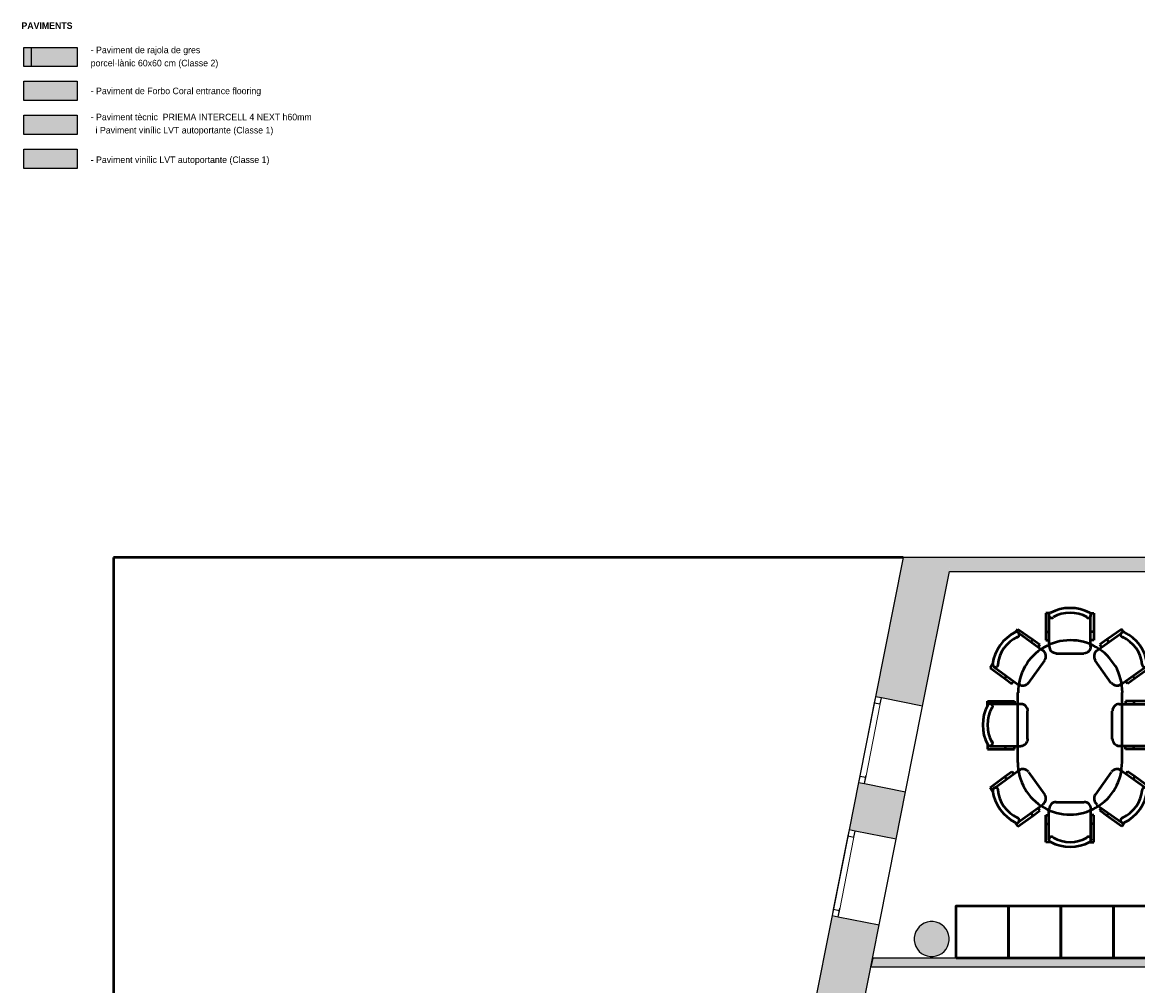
# Model space of a CAD drawing. Header units: metres. Extents: x -1 to 427, y -6 to 34.
# Tile 3 of 12: x 391 to 403, y 23 to 34. Entities that reach past the tile are written whole.
import ezdxf

# ---------------------------------------------------------------- set-up
doc = ezdxf.new("R2010")
doc.units = ezdxf.units.M
doc.linetypes.add('CONTINUA', pattern=[0])
doc.linetypes.add('PUNKT', pattern=[6.35, 0, -6.35])
for name, color, linetype, lineweight in [('3D P5 MURS', 7, 'CONTINUA', 25), ('3D P5 MURS NOUS', 7, 'CONTINUA', 25), ('3D P5 PILAR', 7, 'CONTINUA', 25), ('LEGENDA MATERIAL PAVIMENT NOU', 7, 'CONTINUA', 25), ('P5 ESCALA 2D', 7, 'CONTINUA', 25), ('P5 MOBLES', 7, 'CONTINUA', 25)]:
    doc.layers.add(name, color=color, linetype=linetype, lineweight=lineweight)
doc.styles.add('Century Gothic', font='txt')
pattern_1 = [(0, (1.5, 1.5), (0.75, 0.75), [0.75, -0.75]), (90, (1.5, 1.5), (-0.75, 0.75), [0.75, -0.75])]

# ---------------------------------------------------------------- blocks, each defined once
blk = doc.blocks.new('_CLOSEDFILLED')
at = {"color": 0, "linetype": 'ByBlock', "lineweight": -2}
blk.add_solid([(-1, 0), (0, 0), (-1, 0)], dxfattribs=at)
blk = doc.blocks.new('OBJETO_COMPLEJO_39')
at = {"layer": 'P5 MOBLES', "color": 202, "linetype": 'CONTINUA', "lineweight": 50, "transparency": 33554687}
for p, q in [((402.415, 27.59), (402.364, 27.59)), ((402.364, 27.59), (402.364, 27.378)), ((402.864, 27.59), (402.914, 27.59)), ((402.914, 27.59), (402.914, 27.378)), ((402.398, 27.565), (402.398, 27.209)), ((402.876, 27.209), (402.876, 27.565)), ((402.013, 27.37), (402.042, 27.408)), ((402.042, 27.408), (402.216, 27.29)), ((402.33, 27.158), (402.047, 27.366)), ((402.364, 27.378), (402.398, 27.378)), ((402.364, 27.378), (402.364, 27.281)), ((402.914, 27.378), (402.876, 27.378)), ((402.914, 27.378), (402.914, 27.281)), ((402.944, 27.158), (403.232, 27.366)), ((403.232, 27.408), (403.062, 27.29)), ((403.261, 27.37), (403.232, 27.408)), ((402.216, 27.29), (402.195, 27.26)), ((402.216, 27.29), (402.296, 27.23)), ((402.296, 27.23), (402.275, 27.201)), ((402.292, 27.226), (402.279, 27.205)), ((402.364, 27.281), (402.398, 27.281)), ((402.914, 27.281), (402.876, 27.281)), ((402.91, 27.281), (402.885, 27.281)), ((403.062, 27.29), (402.982, 27.23)), ((402.982, 27.23), (402.999, 27.201)), ((402.982, 27.226), (402.999, 27.205)), ((403.062, 27.29), (403.084, 27.26)), ((402.478, 27.129), (402.8, 27.129)), ((401.754, 27.006), (401.725, 26.964)), ((401.725, 26.964), (401.894, 26.841)), ((401.767, 26.976), (402.051, 26.769)), ((402.165, 26.79), (402.351, 27.048)), ((403.113, 26.79), (402.927, 27.048)), ((403.511, 26.976), (403.223, 26.769)), ((403.554, 26.964), (403.384, 26.841)), ((403.524, 27.006), (403.554, 26.964)), ((401.894, 26.841), (401.915, 26.87)), ((401.894, 26.841), (401.975, 26.782)), ((403.384, 26.841), (403.3, 26.782)), ((403.384, 26.841), (403.363, 26.87)), ((401.975, 26.782), (401.996, 26.811)), ((403.3, 26.782), (403.283, 26.811)), ((401.695, 26.532), (401.695, 26.583)), ((401.695, 26.583), (401.903, 26.583)), ((401.903, 26.583), (401.903, 26.549)), ((401.903, 26.583), (402.004, 26.583)), ((402.004, 26.583), (402.004, 26.549)), ((402.004, 26.578), (402.004, 26.553)), ((402.038, 26.68), (402.038, 25.88)), ((403.236, 25.88), (403.236, 26.68)), ((403.372, 26.583), (403.274, 26.583)), ((403.274, 26.583), (403.274, 26.549)), ((403.274, 26.578), (403.274, 26.553)), ((403.372, 26.583), (403.372, 26.549)), ((403.583, 26.583), (403.372, 26.583)), ((403.583, 26.532), (403.583, 26.583)), ((402.076, 26.549), (401.721, 26.549)), ((402.152, 26.147), (402.152, 26.468)), ((403.122, 26.147), (403.122, 26.468)), ((403.202, 26.549), (403.554, 26.549)), ((401.695, 26.083), (401.695, 26.032)), ((401.721, 26.066), (402.076, 26.066)), ((401.903, 26.032), (401.903, 26.066)), ((402.004, 26.032), (402.004, 26.066)), ((403.554, 26.066), (403.202, 26.066)), ((403.274, 26.032), (403.274, 26.066)), ((403.372, 26.032), (403.372, 26.066)), ((403.583, 26.083), (403.583, 26.032)), ((401.695, 26.032), (401.903, 26.032)), ((401.903, 26.032), (402.004, 26.032)), ((403.372, 26.032), (403.274, 26.032)), ((403.583, 26.032), (403.372, 26.032)), ((401.725, 25.596), (401.894, 25.719)), ((401.767, 25.584), (402.051, 25.787)), ((401.894, 25.719), (401.975, 25.778)), ((401.894, 25.719), (401.915, 25.689)), ((401.975, 25.778), (401.996, 25.749)), ((402.165, 25.77), (402.351, 25.512)), ((403.113, 25.77), (402.927, 25.512)), ((403.511, 25.584), (403.223, 25.787)), ((403.3, 25.778), (403.283, 25.749)), ((403.384, 25.719), (403.3, 25.778)), ((403.384, 25.719), (403.363, 25.689)), ((403.554, 25.596), (403.384, 25.719)), ((401.754, 25.554), (401.725, 25.596)), ((403.524, 25.554), (403.554, 25.596)), ((402.478, 25.427), (402.8, 25.427)), ((402.33, 25.397), (402.047, 25.194)), ((402.216, 25.27), (402.195, 25.3)), ((402.216, 25.27), (402.296, 25.33)), ((402.296, 25.33), (402.275, 25.359)), ((402.292, 25.334), (402.279, 25.355)), ((402.398, 24.995), (402.398, 25.346)), ((402.876, 25.346), (402.876, 24.995)), ((402.944, 25.397), (403.232, 25.194)), ((402.982, 25.33), (402.999, 25.359)), ((402.982, 25.334), (402.999, 25.355)), ((403.062, 25.27), (402.982, 25.33)), ((403.062, 25.27), (403.084, 25.3)), ((402.013, 25.19), (402.042, 25.148)), ((402.042, 25.148), (402.216, 25.27)), ((402.364, 25.177), (402.364, 25.279)), ((402.364, 25.279), (402.398, 25.279)), ((402.364, 25.177), (402.398, 25.177)), ((402.364, 24.97), (402.364, 25.177)), ((402.914, 25.279), (402.876, 25.279)), ((402.914, 25.177), (402.876, 25.177)), ((402.91, 25.279), (402.885, 25.279)), ((402.914, 25.177), (402.914, 25.279)), ((402.914, 24.97), (402.914, 25.177)), ((403.232, 25.148), (403.062, 25.27)), ((403.261, 25.19), (403.232, 25.148)), ((402.415, 24.97), (402.364, 24.97)), ((402.864, 24.97), (402.914, 24.97))]:
    blk.add_line(p, q, dxfattribs=at)
for points in [[(402.414, 27.595), (402.411, 27.592), (402.407, 27.59), (402.405, 27.586), (402.402, 27.583), (402.4, 27.579), (402.399, 27.575), (402.398, 27.571), (402.398, 27.567), (402.398, 27.562), (402.399, 27.558), (402.4, 27.554), (402.402, 27.551), (402.405, 27.547), (402.408, 27.544), (402.411, 27.541), (402.414, 27.539), (402.418, 27.537), (402.422, 27.536), (402.427, 27.535), (402.431, 27.535), (402.435, 27.535), (402.439, 27.536), (402.443, 27.538), (402.447, 27.54)], [(402.832, 27.54), (402.835, 27.538), (402.839, 27.536), (402.843, 27.536), (402.847, 27.535), (402.852, 27.535), (402.856, 27.536), (402.86, 27.537), (402.864, 27.539), (402.867, 27.541), (402.871, 27.544), (402.873, 27.547), (402.876, 27.55), (402.878, 27.554), (402.879, 27.558), (402.88, 27.562), (402.88, 27.566), (402.88, 27.57), (402.88, 27.575), (402.878, 27.578), (402.876, 27.582), (402.874, 27.586), (402.871, 27.589), (402.868, 27.592), (402.865, 27.594)], [(402.04, 27.314), (402.044, 27.316), (402.047, 27.318), (402.05, 27.321), (402.053, 27.324), (402.055, 27.327), (402.057, 27.331), (402.059, 27.335), (402.06, 27.339), (402.06, 27.343), (402.06, 27.348), (402.059, 27.352), (402.057, 27.356), (402.055, 27.359), (402.053, 27.363), (402.05, 27.366), (402.047, 27.369), (402.044, 27.371), (402.04, 27.373), (402.036, 27.374), (402.032, 27.375), (402.028, 27.375), (402.023, 27.375), (402.019, 27.374), (402.015, 27.372)], [(403.264, 27.372), (403.26, 27.374), (403.256, 27.375), (403.252, 27.375), (403.248, 27.375), (403.244, 27.374), (403.24, 27.373), (403.236, 27.371), (403.232, 27.369), (403.229, 27.366), (403.226, 27.363), (403.224, 27.359), (403.222, 27.356), (403.221, 27.352), (403.22, 27.348), (403.22, 27.343), (403.22, 27.339), (403.221, 27.335), (403.222, 27.331), (403.224, 27.327), (403.226, 27.324), (403.229, 27.321), (403.232, 27.318), (403.236, 27.316), (403.24, 27.314)], [(402.402, 27.211), (402.404, 27.195), (402.408, 27.181), (402.415, 27.167), (402.425, 27.156), (402.437, 27.146), (402.45, 27.139), (402.465, 27.134), (402.48, 27.133)], [(402.802, 27.133), (402.818, 27.134), (402.833, 27.139), (402.846, 27.146), (402.858, 27.156), (402.867, 27.167), (402.874, 27.181), (402.879, 27.195), (402.88, 27.211)], [(402.35, 27.052), (402.358, 27.066), (402.363, 27.08), (402.365, 27.095), (402.364, 27.11), (402.36, 27.125), (402.353, 27.139), (402.344, 27.151), (402.332, 27.161)], [(402.948, 27.161), (402.936, 27.151), (402.926, 27.139), (402.92, 27.125), (402.916, 27.11), (402.915, 27.095), (402.917, 27.08), (402.922, 27.066), (402.93, 27.052)], [(401.755, 27.008), (401.755, 27.004), (401.755, 27), (401.756, 26.996), (401.758, 26.992), (401.76, 26.988), (401.762, 26.985), (401.765, 26.982), (401.768, 26.979), (401.772, 26.977), (401.776, 26.975), (401.78, 26.974), (401.784, 26.973), (401.788, 26.973), (401.792, 26.973), (401.797, 26.974), (401.801, 26.976), (401.804, 26.978), (401.808, 26.981), (401.811, 26.984), (401.813, 26.987), (401.815, 26.991), (401.817, 26.995), (401.818, 26.999), (401.818, 27.003)], [(403.465, 27.003), (403.466, 26.999), (403.467, 26.995), (403.468, 26.991), (403.471, 26.987), (403.473, 26.984), (403.476, 26.981), (403.479, 26.978), (403.483, 26.976), (403.487, 26.974), (403.491, 26.973), (403.496, 26.973), (403.5, 26.973), (403.504, 26.974), (403.508, 26.975), (403.512, 26.977), (403.515, 26.979), (403.519, 26.982), (403.522, 26.985), (403.524, 26.988), (403.526, 26.992), (403.527, 26.996), (403.528, 27), (403.529, 27.004), (403.529, 27.008)], [(402.054, 26.776), (402.068, 26.768), (402.083, 26.763), (402.098, 26.761), (402.113, 26.762), (402.127, 26.766), (402.141, 26.773), (402.153, 26.782), (402.164, 26.794)], [(403.116, 26.794), (403.126, 26.782), (403.139, 26.773), (403.152, 26.766), (403.167, 26.762), (403.182, 26.761), (403.197, 26.763), (403.211, 26.768), (403.225, 26.776)], [(401.75, 26.505), (401.752, 26.509), (401.754, 26.513), (401.755, 26.517), (401.755, 26.521), (401.755, 26.525), (401.754, 26.529), (401.753, 26.533), (401.751, 26.537), (401.749, 26.541), (401.746, 26.544), (401.743, 26.547), (401.74, 26.549), (401.736, 26.551), (401.732, 26.552), (401.728, 26.553), (401.724, 26.554), (401.72, 26.554), (401.716, 26.553), (401.712, 26.552), (401.708, 26.55), (401.704, 26.548), (401.701, 26.545), (401.698, 26.542), (401.696, 26.538)], [(402.157, 26.471), (402.156, 26.487), (402.151, 26.502), (402.144, 26.515), (402.134, 26.527), (402.123, 26.536), (402.109, 26.543), (402.095, 26.548), (402.079, 26.55)], [(403.205, 26.55), (403.189, 26.548), (403.174, 26.543), (403.161, 26.536), (403.15, 26.527), (403.14, 26.515), (403.133, 26.502), (403.128, 26.487), (403.127, 26.471)], [(403.588, 26.538), (403.585, 26.542), (403.583, 26.545), (403.579, 26.548), (403.576, 26.55), (403.572, 26.552), (403.568, 26.553), (403.564, 26.554), (403.56, 26.554), (403.556, 26.553), (403.551, 26.552), (403.548, 26.551), (403.544, 26.549), (403.54, 26.547), (403.537, 26.544), (403.535, 26.541), (403.532, 26.537), (403.531, 26.533), (403.53, 26.529), (403.529, 26.525), (403.529, 26.521), (403.529, 26.517), (403.53, 26.513), (403.532, 26.509), (403.534, 26.505)], [(401.695, 26.088), (401.698, 26.084), (401.701, 26.081), (401.704, 26.078), (401.707, 26.076), (401.711, 26.074), (401.715, 26.072), (401.719, 26.071), (401.723, 26.071), (401.728, 26.071), (401.732, 26.072), (401.736, 26.074), (401.739, 26.076), (401.743, 26.078), (401.746, 26.081), (401.749, 26.084), (401.751, 26.088), (401.753, 26.092), (401.754, 26.096), (401.755, 26.1), (401.755, 26.104), (401.755, 26.108), (401.754, 26.112), (401.752, 26.116), (401.75, 26.12)], [(402.079, 26.071), (402.095, 26.073), (402.109, 26.077), (402.123, 26.085), (402.134, 26.094), (402.144, 26.106), (402.151, 26.119), (402.156, 26.134), (402.157, 26.15)], [(403.127, 26.15), (403.128, 26.134), (403.133, 26.119), (403.14, 26.106), (403.15, 26.094), (403.161, 26.085), (403.174, 26.077), (403.189, 26.073), (403.205, 26.071)], [(403.534, 26.12), (403.532, 26.116), (403.53, 26.112), (403.529, 26.108), (403.529, 26.104), (403.529, 26.1), (403.53, 26.096), (403.531, 26.092), (403.533, 26.088), (403.535, 26.084), (403.538, 26.081), (403.541, 26.078), (403.544, 26.076), (403.548, 26.074), (403.552, 26.072), (403.556, 26.071), (403.56, 26.071), (403.565, 26.071), (403.569, 26.072), (403.573, 26.074), (403.577, 26.076), (403.58, 26.078), (403.583, 26.081), (403.586, 26.084), (403.588, 26.088)], [(402.164, 25.772), (402.153, 25.784), (402.141, 25.793), (402.127, 25.8), (402.113, 25.803), (402.098, 25.804), (402.083, 25.803), (402.068, 25.798), (402.054, 25.79)], [(403.225, 25.79), (403.211, 25.798), (403.197, 25.803), (403.182, 25.804), (403.167, 25.803), (403.152, 25.8), (403.139, 25.793), (403.126, 25.784), (403.116, 25.772)], [(401.818, 25.563), (401.818, 25.567), (401.817, 25.571), (401.815, 25.575), (401.813, 25.579), (401.811, 25.582), (401.808, 25.585), (401.804, 25.588), (401.801, 25.59), (401.797, 25.591), (401.792, 25.592), (401.788, 25.593), (401.784, 25.593), (401.78, 25.592), (401.776, 25.591), (401.772, 25.589), (401.768, 25.587), (401.765, 25.584), (401.762, 25.581), (401.76, 25.578), (401.758, 25.574), (401.756, 25.57), (401.755, 25.566), (401.755, 25.562), (401.755, 25.557)], [(403.529, 25.557), (403.529, 25.562), (403.528, 25.566), (403.527, 25.57), (403.526, 25.574), (403.524, 25.578), (403.522, 25.581), (403.519, 25.584), (403.515, 25.587), (403.512, 25.589), (403.508, 25.591), (403.504, 25.592), (403.5, 25.593), (403.496, 25.593), (403.491, 25.592), (403.487, 25.591), (403.483, 25.59), (403.479, 25.588), (403.476, 25.585), (403.473, 25.582), (403.471, 25.579), (403.468, 25.575), (403.467, 25.571), (403.466, 25.567), (403.465, 25.563)], [(402.332, 25.404), (402.344, 25.415), (402.353, 25.427), (402.36, 25.441), (402.364, 25.455), (402.365, 25.47), (402.363, 25.485), (402.358, 25.5), (402.35, 25.514)], [(402.481, 25.428), (402.465, 25.426), (402.451, 25.422), (402.437, 25.414), (402.426, 25.405), (402.416, 25.393), (402.409, 25.38), (402.404, 25.365), (402.403, 25.349)], [(402.881, 25.349), (402.879, 25.365), (402.875, 25.38), (402.868, 25.393), (402.858, 25.405), (402.847, 25.414), (402.833, 25.422), (402.819, 25.426), (402.803, 25.428)], [(402.93, 25.514), (402.922, 25.5), (402.917, 25.485), (402.915, 25.47), (402.916, 25.455), (402.92, 25.441), (402.926, 25.427), (402.936, 25.415), (402.948, 25.404)], [(402.015, 25.189), (402.019, 25.188), (402.023, 25.187), (402.028, 25.186), (402.032, 25.187), (402.036, 25.187), (402.04, 25.189), (402.044, 25.19), (402.047, 25.193), (402.05, 25.196), (402.053, 25.199), (402.055, 25.202), (402.057, 25.206), (402.059, 25.21), (402.06, 25.214), (402.06, 25.218), (402.06, 25.222), (402.059, 25.227), (402.057, 25.231), (402.055, 25.234), (402.053, 25.238), (402.05, 25.241), (402.047, 25.244), (402.044, 25.246), (402.04, 25.248)], [(403.24, 25.248), (403.236, 25.246), (403.232, 25.244), (403.229, 25.241), (403.226, 25.238), (403.224, 25.234), (403.222, 25.231), (403.221, 25.227), (403.22, 25.222), (403.22, 25.218), (403.22, 25.214), (403.221, 25.21), (403.222, 25.206), (403.224, 25.202), (403.226, 25.199), (403.229, 25.196), (403.232, 25.193), (403.236, 25.19), (403.24, 25.189), (403.244, 25.187), (403.248, 25.187), (403.252, 25.186), (403.256, 25.187), (403.26, 25.188), (403.264, 25.189)], [(402.447, 25.025), (402.444, 25.027), (402.44, 25.028), (402.436, 25.029), (402.431, 25.03), (402.427, 25.03), (402.423, 25.029), (402.419, 25.028), (402.415, 25.026), (402.411, 25.024), (402.408, 25.021), (402.405, 25.018), (402.403, 25.014), (402.401, 25.011), (402.4, 25.007), (402.399, 25.002), (402.398, 24.998), (402.399, 24.994), (402.4, 24.99), (402.401, 24.986), (402.403, 24.982), (402.405, 24.978), (402.408, 24.975), (402.411, 24.973), (402.415, 24.97)], [(402.865, 24.971), (402.869, 24.973), (402.872, 24.976), (402.875, 24.979), (402.877, 24.983), (402.879, 24.986), (402.88, 24.99), (402.881, 24.994), (402.881, 24.999), (402.881, 25.003), (402.88, 25.007), (402.878, 25.011), (402.876, 25.015), (402.874, 25.018), (402.871, 25.021), (402.868, 25.024), (402.864, 25.026), (402.86, 25.028), (402.856, 25.029), (402.852, 25.03), (402.848, 25.03), (402.844, 25.029), (402.84, 25.028), (402.836, 25.027), (402.832, 25.025)]]:
    blk.add_lwpolyline(points, dxfattribs=at)
for centre, radius, start, end in [((402.641, 27.173), 0.476, 61.7023, 118.3113), ((402.641, 27.199), 0.396, 60.4539, 119.5628), ((402.227, 26.946), 0.476, 116.0323, 172.6407), ((403.053, 26.945), 0.476, 7.3672, 63.9757), ((402.206, 26.958), 0.396, 114.7831, 173.8916), ((402.643, 26.683), 0.597, 359.9253, 180.436), ((403.074, 26.958), 0.396, 6.118, 65.2272), ((402.117, 26.31), 0.476, 151.7024, 208.3107), ((402.091, 26.31), 0.396, 150.4535, 209.5624), ((403.188, 26.31), 0.396, 330.4534, 29.5621), ((403.167, 26.31), 0.476, 331.7029, 28.3112), ((402.639, 25.881), 0.597, 179.9253, 0.4359), ((402.227, 25.62), 0.476, 187.3729, 243.9815), ((402.206, 25.608), 0.396, 186.1239, 245.2332), ((403.074, 25.607), 0.396, 294.7891, 353.8978), ((403.053, 25.62), 0.476, 296.0381, 352.6464), ((402.642, 25.391), 0.476, 241.703, 298.3108), ((402.642, 25.366), 0.396, 240.4539, 299.5628)]:
    blk.add_arc(centre, radius, start, end, dxfattribs=at)

msp = doc.modelspace()

# ---------------------------------------------------------------- hatches: boundary and pattern name
at = {"layer": '3D P5 MURS', "linetype": 'CONTINUA', "lineweight": 18, "true_color": 0xa0a0a0, "transparency": 33554687}
for points in [[(400.414, 26.634), (400.953, 26.527), (401.29, 28.228), (400.73, 28.228)], [(426.846, 28.228), (401.29, 28.228), (401.259, 28.068), (426.813, 28.068)], [(400.112, 25.109), (400.651, 25.002), (400.759, 25.546), (400.219, 25.653)], [(399.606, 22.556), (400.146, 22.45), (400.457, 24.021), (399.917, 24.128)]]:
    msp.add_hatch(color=253, dxfattribs=at).paths.add_polyline_path(points)
at = {"layer": '3D P5 MURS NOUS', "linetype": 'CONTINUA', "lineweight": 18, "true_color": 0x006e00, "transparency": 33554687}
msp.add_hatch(color=96, dxfattribs=at).paths.add_polyline_path([(400.362, 23.541), (404.337, 23.541), (404.337, 23.641), (400.382, 23.641)])
at = {"layer": '3D P5 PILAR', "linetype": 'CONTINUA', "lineweight": 18, "transparency": 33554687}
msp.add_hatch(color=9, dxfattribs=at).paths.add_polyline_path([(401.074, 24.059), (401.04, 24.059), (401.005, 24.053), (400.972, 24.041), (400.942, 24.024), (400.915, 24.001), (400.893, 23.974), (400.875, 23.944), (400.863, 23.911), (400.857, 23.877), (400.857, 23.842), (400.863, 23.808), (400.875, 23.775), (400.893, 23.744), (400.915, 23.718), (400.942, 23.695), (400.972, 23.678), (401.005, 23.666), (401.04, 23.66), (401.074, 23.66), (401.109, 23.666), (401.142, 23.678), (401.172, 23.695), (401.199, 23.718), (401.221, 23.744), (401.239, 23.775), (401.251, 23.808), (401.257, 23.842), (401.257, 23.877), (401.251, 23.911), (401.239, 23.944), (401.221, 23.974), (401.199, 24.001), (401.172, 24.024), (401.142, 24.041), (401.109, 24.053)])
at = {"layer": 'LEGENDA MATERIAL PAVIMENT NOU', "linetype": 'CONTINUA', "lineweight": 25, "transparency": 33554687}
h = msp.add_hatch(dxfattribs=at)
h.set_pattern_fill('TRAMA', scale=0.75, style=0, pattern_type=2)
h.set_pattern_definition(pattern_1)
h.paths.add_polyline_path([(391.277, 33.846), (391.277, 34.067), (390.665, 34.067), (390.665, 33.846)], flags=0)
at = {"layer": 'LEGENDA MATERIAL PAVIMENT NOU', "linetype": 'CONTINUA', "lineweight": 25, "transparency": 33554559}
h = msp.add_hatch(color=7, dxfattribs=at)
h.set_gradient(color1=(255, 173, 141), color2=(255, 173, 141), one_color=1, name='INVSPHERICAL')
h.paths.add_polyline_path([(391.277, 33.846), (391.277, 34.067), (390.665, 34.067), (390.665, 33.846)], flags=0)
h = msp.add_hatch(color=7, dxfattribs=at)
h.set_gradient(color1=(155, 113, 67), color2=(155, 113, 67), one_color=1, name='INVSPHERICAL')
h.paths.add_polyline_path([(391.277, 33.457), (391.277, 33.678), (390.665, 33.678), (390.665, 33.457)], flags=0)
at = {"layer": 'LEGENDA MATERIAL PAVIMENT NOU', "linetype": 'CONTINUA', "lineweight": 25, "transparency": 33554687}
h = msp.add_hatch(dxfattribs=at)
h.set_pattern_fill('TRAMA', scale=0.75, style=0, pattern_type=2)
h.set_pattern_definition(pattern_1)
h.paths.add_polyline_path([(391.277, 33.069), (391.277, 33.29), (390.665, 33.29), (390.665, 33.069)], flags=0)
at = {"layer": 'LEGENDA MATERIAL PAVIMENT NOU', "linetype": 'CONTINUA', "lineweight": 25, "transparency": 33554559}
h = msp.add_hatch(color=7, dxfattribs=at)
h.set_gradient(color1=(168, 209, 255), color2=(168, 209, 255), one_color=1, name='INVSPHERICAL')
h.paths.add_polyline_path([(391.277, 33.069), (391.277, 33.29), (390.665, 33.29), (390.665, 33.069)], flags=0)
h = msp.add_hatch(color=7, dxfattribs=at)
h.set_gradient(color1=(168, 209, 255), color2=(168, 209, 255), one_color=1, name='INVSPHERICAL')
h.paths.add_polyline_path([(391.277, 32.68), (391.277, 32.901), (390.665, 32.901), (390.665, 32.68)], flags=0)

# ---------------------------------------------------------------- linework, layer by layer
at = {"layer": '3D P5 MURS', "color": 7, "linetype": 'CONTINUA', "lineweight": 25, "transparency": 33554687}
for p, q in [((400.73, 28.228), (400.414, 26.634)), ((401.29, 28.228), (400.73, 28.228)), ((426.846, 28.228), (401.29, 28.228)), ((400.953, 26.527), (401.259, 28.068)), ((401.259, 28.068), (404.337, 28.068)), ((400.414, 26.634), (400.219, 25.653)), ((400.482, 26.62), (400.414, 26.634)), ((400.953, 26.527), (400.482, 26.62)), ((400.759, 25.546), (400.953, 26.527)), ((400.219, 25.653), (400.112, 25.109)), ((400.219, 25.653), (400.288, 25.639)), ((400.288, 25.639), (400.759, 25.546)), ((400.651, 25.002), (400.759, 25.546)), ((400.112, 25.109), (399.917, 24.128)), ((400.18, 25.095), (400.112, 25.109)), ((400.651, 25.002), (400.18, 25.095)), ((400.457, 24.021), (400.651, 25.002)), ((399.917, 24.128), (399.606, 22.556)), ((399.917, 24.128), (399.986, 24.114)), ((399.986, 24.114), (400.457, 24.021)), ((400.146, 22.45), (400.457, 24.021))]:
    msp.add_line(p, q, dxfattribs=at)
at = {"layer": '3D P5 MURS', "color": 7, "linetype": 'PUNKT', "lineweight": 25, "transparency": 33554687}
for p, q in [((400.414, 26.634), (400.219, 25.653)), ((400.288, 25.639), (400.482, 26.62)), ((400.482, 26.62), (400.414, 26.634)), ((400.219, 25.653), (400.288, 25.639)), ((400.112, 25.109), (399.917, 24.128)), ((399.986, 24.114), (400.18, 25.095)), ((400.18, 25.095), (400.112, 25.109)), ((399.917, 24.128), (399.986, 24.114))]:
    msp.add_line(p, q, dxfattribs=at)
at = {"layer": '3D P5 MURS', "color": 40, "linetype": 'CONTINUA', "lineweight": 18, "transparency": 33554687}
for points in [[(400.4, 26.565), (400.233, 25.721), (400.302, 25.708), (400.469, 26.551), (400.4, 26.565)], [(400.098, 25.04), (399.931, 24.196), (400, 24.183), (400.167, 25.026), (400.098, 25.04)]]:
    msp.add_lwpolyline(points, close=True, dxfattribs=at)
at = {"layer": '3D P5 MURS', "color": 7, "linetype": 'CONTINUA', "lineweight": 25, "transparency": 33554687}
for points in [[(400.414, 26.634), (400.4, 26.565), (400.469, 26.551), (400.482, 26.62), (400.414, 26.634)], [(400.233, 25.721), (400.219, 25.653), (400.288, 25.639), (400.302, 25.708), (400.233, 25.721)], [(400.112, 25.109), (400.098, 25.04), (400.167, 25.026), (400.18, 25.095), (400.112, 25.109)], [(399.931, 24.196), (399.917, 24.128), (399.986, 24.114), (400, 24.183), (399.931, 24.196)]]:
    msp.add_lwpolyline(points, close=True, dxfattribs=at)
at = {"layer": '3D P5 MURS NOUS', "color": 7, "linetype": 'CONTINUA', "lineweight": 25, "transparency": 33554687}
for p, q in [((400.382, 23.641), (400.362, 23.541)), ((404.337, 23.641), (400.382, 23.641)), ((400.362, 23.541), (404.337, 23.541))]:
    msp.add_line(p, q, dxfattribs=at)
at = {"layer": '3D P5 PILAR', "color": 7, "linetype": 'CONTINUA', "lineweight": 25, "transparency": 33554687}
for p, q in [((400.942, 24.024), (400.915, 24.001)), ((400.972, 24.041), (400.942, 24.024)), ((401.005, 24.053), (400.972, 24.041)), ((401.04, 24.059), (401.005, 24.053)), ((401.074, 24.059), (401.04, 24.059)), ((401.109, 24.053), (401.074, 24.059)), ((401.142, 24.041), (401.109, 24.053)), ((401.172, 24.024), (401.142, 24.041)), ((401.199, 24.001), (401.172, 24.024)), ((400.863, 23.911), (400.857, 23.877)), ((400.857, 23.877), (400.857, 23.842)), ((400.875, 23.944), (400.863, 23.911)), ((400.893, 23.974), (400.875, 23.944)), ((400.915, 24.001), (400.893, 23.974)), ((401.221, 23.974), (401.199, 24.001)), ((401.239, 23.944), (401.221, 23.974)), ((401.251, 23.911), (401.239, 23.944)), ((401.257, 23.877), (401.251, 23.911)), ((401.257, 23.842), (401.257, 23.877)), ((400.857, 23.842), (400.863, 23.808)), ((400.863, 23.808), (400.875, 23.775)), ((400.875, 23.775), (400.893, 23.744)), ((401.221, 23.744), (401.239, 23.775)), ((401.239, 23.775), (401.251, 23.808)), ((401.251, 23.808), (401.257, 23.842)), ((400.893, 23.744), (400.915, 23.718)), ((400.915, 23.718), (400.942, 23.695)), ((400.942, 23.695), (400.972, 23.678)), ((400.972, 23.678), (401.005, 23.666)), ((401.005, 23.666), (401.04, 23.66)), ((401.04, 23.66), (401.074, 23.66)), ((401.074, 23.66), (401.109, 23.666)), ((401.109, 23.666), (401.142, 23.678)), ((401.142, 23.678), (401.172, 23.695)), ((401.172, 23.695), (401.199, 23.718)), ((401.199, 23.718), (401.221, 23.744))]:
    msp.add_line(p, q, dxfattribs=at)
at = {"layer": 'LEGENDA MATERIAL PAVIMENT NOU', "color": 7, "linetype": 'CONTINUA', "lineweight": 25, "transparency": 33554687}
for p, q in [((390.665, 34.067), (391.277, 34.067)), ((390.665, 33.846), (390.665, 34.067)), ((391.277, 34.067), (391.277, 33.846)), ((391.277, 33.846), (390.665, 33.846)), ((390.665, 33.678), (391.277, 33.678)), ((390.665, 33.457), (390.665, 33.678)), ((391.277, 33.678), (391.277, 33.457)), ((391.277, 33.457), (390.665, 33.457)), ((390.665, 33.29), (391.277, 33.29)), ((390.665, 33.069), (390.665, 33.29)), ((391.277, 33.29), (391.277, 33.069)), ((391.277, 33.069), (390.665, 33.069)), ((390.665, 32.901), (391.277, 32.901)), ((390.665, 32.68), (390.665, 32.901)), ((391.277, 32.901), (391.277, 32.68)), ((391.277, 32.68), (390.665, 32.68))]:
    msp.add_line(p, q, dxfattribs=at)
at = {"layer": 'P5 ESCALA 2D', "color": 202, "lineweight": 50, "transparency": 33554687}
for p, q in [((391.693, 28.228), (391.693, 12.929)), ((400.73, 28.228), (391.693, 28.228))]:
    msp.add_line(p, q, dxfattribs=at)
at = {"layer": 'P5 MOBLES', "color": 202, "linetype": 'CONTINUA', "lineweight": 50, "transparency": 33554687}
for points in [[(401.337, 23.641), (401.337, 24.241), (401.937, 24.241), (401.937, 23.641), (401.337, 23.641)], [(401.937, 23.641), (401.937, 24.241), (402.537, 24.241), (402.537, 23.641), (401.937, 23.641)], [(402.537, 23.641), (402.537, 24.241), (403.137, 24.241), (403.137, 23.641), (402.537, 23.641)], [(403.137, 23.641), (403.137, 24.241), (403.737, 24.241), (403.737, 23.641), (403.137, 23.641)]]:
    msp.add_lwpolyline(points, close=True, dxfattribs=at)

# ---------------------------------------------------------------- block references
at = {"layer": '3D P5 PILAR', "color": 7, "linetype": 'CONTINUA', "lineweight": 25, "transparency": 33554687, "xscale": 0.0002666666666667, "yscale": 0.0002666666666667, "zscale": 0.0002666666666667}
msp.add_blockref('_CLOSEDFILLED', (401.057, 23.859), dxfattribs=at)
at = {"layer": 'P5 MOBLES', "color": 202, "linetype": 'CONTINUA', "lineweight": 50, "transparency": 33554687}
msp.add_blockref('OBJETO_COMPLEJO_39', (0, 0), dxfattribs=at)

# ---------------------------------------------------------------- texts
at = {"layer": 'LEGENDA MATERIAL PAVIMENT NOU', "color": 7, "linetype": 'CONTINUA', "lineweight": 25, "transparency": 33554687, "char_height": 0.075, "style": 'Century Gothic'}
for s, insert, width, attachment_point in [('\\A1;{\\fCentury Gothic|i0|b1;\\H0.075000;\\W1.000000;\\C7;PAVIMENTS }\\P', (390.637, 34.277), 0.62625, 7), ('-\\~Paviment\\~de\\~Forbo\\~Coral\\~entrance\\~flooring', (391.43, 33.606), 2.2725, 1), ('-\\~Paviment\\~vinílic\\~LVT\\~autoportante\\~(Classe\\~1)', (391.43, 32.818), 2.30375, 1)]:
    msp.add_mtext(s, dxfattribs=dict(at, insert=insert, width=width, attachment_point=attachment_point))
at = {"layer": 'LEGENDA MATERIAL PAVIMENT NOU', "color": 7, "linetype": 'CONTINUA', "lineweight": 25, "transparency": 33554687, "char_height": 0.075, "attachment_point": 1, "line_spacing_factor": 1.204819, "style": 'Century Gothic'}
for s, insert, width in [('\\A1;{\\fCentury Gothic|i0|b0;\\H0.075000;\\W1.000000;\\C7;- Paviment de rajola de gres}\\P{\\fCentury Gothic|i0|b0;\\H0.075000;\\W1.000000;\\C7;porcel·lànic 60x60 cm (Classe 2)}\\P', (391.43, 34.075), 1.665), ('\\A1;{\\fCentury Gothic|i0|b0;\\H0.075000;\\W1.000000;\\C7;- Paviment tècnic  PRIEMA INTERCELL 4 NEXT h60mm}\\P{\\fCentury Gothic|i0|b0;\\H0.075000;\\W1.000000;\\C7;  i Paviment vinílic LVT autoportante (Classe 1)}\\P', (391.43, 33.307), 2.6575)]:
    msp.add_mtext(s, dxfattribs=dict(at, insert=insert, width=width))

doc.saveas('drawing.dxf')
